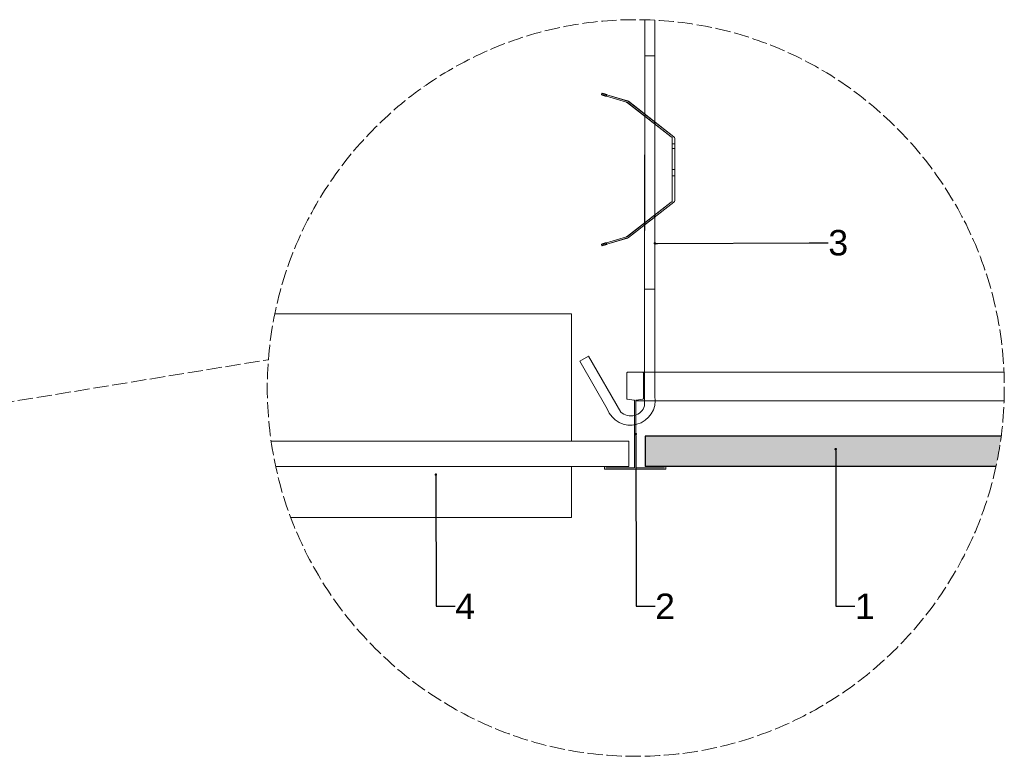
# Model space of a CAD drawing. Header units: millimetres. Extents: x 2242 to 4133, y 3556 to 4669.
# Tile 3 of 3: x 3361 to 4133, y 3746 to 4324. Entities that reach past the tile are written whole.
import ezdxf
from ezdxf import colors
from ezdxf.entities.mleader import LeaderData, LeaderLine
from ezdxf.math import Vec2, Vec3

# ---------------------------------------------------------------- set-up
doc = ezdxf.new("R2010")
doc.units = ezdxf.units.MM
doc.linetypes.add('ACAD_ISO02W100', pattern=[15, 12, -3])
for name, color, linetype, lineweight in [('_RIGIPS AKCESORIA', 7, 'Continuous', 15), ('_Rigips Profil', 7, 'Continuous', 9), ('_RIGIPS PŁYTA', 7, 'Continuous', 25), ('pomocnicza', 7, 'ACAD_ISO02W100', 9), ('Wymiary', 7, 'Continuous', 18)]:
    doc.layers.add(name, color=color, linetype=linetype, lineweight=lineweight)
doc.layers.add('_Rigips Plyta', color=7, linetype='Continuous')
doc.styles.get("Standard").update_dxf_attribs({"font": 'arial.ttf'})

# ---------------------------------------------------------------- blocks, each defined once
blk = doc.blocks.new('T24')
at = {"layer": '_Rigips Profil'}
for p, q in [((302.61, -139.67), (302.61, -129.54)), ((302.81, -129.34), (308.91, -129.34)), ((309.11, -129.54), (309.11, -139.67)), ((305.45, -140.31), (302.78, -139.87)), ((305.61, -140.51), (305.61, -166.64)), ((306.11, -140.51), (306.11, -166.64)), ((308.95, -139.87), (306.28, -140.31)), ((293.86, -167.24), (293.86, -166.44)), ((293.96, -166.34), (294.86, -166.34)), ((293.96, -167.34), (317.76, -167.34)), ((294.36, -166.84), (305.41, -166.84)), ((306.31, -166.84), (317.36, -166.84)), ((317.76, -166.34), (316.86, -166.34)), ((317.86, -167.24), (317.86, -166.44))]:
    blk.add_line(p, q, dxfattribs=at)
for centre, radius, start, end in [((302.81, -129.54), 0.2, 90, 180), ((308.91, -129.54), 0.2, 0, 90), ((302.81, -139.67), 0.2, 180, 260.5377), ((305.41, -140.51), 0.2, 0, 80.5377), ((306.31, -140.51), 0.2, 99.4623, 180), ((308.91, -139.67), 0.2, 279.4623, 0), ((293.96, -166.44), 0.1, 90, 180), ((293.96, -167.24), 0.1, 180, 270), ((305.41, -166.64), 0.2, 270, 0), ((306.31, -166.64), 0.2, 180, 270), ((317.76, -166.44), 0.1, 0, 90), ((317.76, -167.24), 0.1, 270, 0)]:
    blk.add_arc(centre, radius, start, end, dxfattribs=at)
blk = doc.blocks.new('_Dot')
at = {"color": 0, "linetype": 'ByBlock', "lineweight": -2}
blk.add_line((-0.5, 0), (-1, 0), dxfattribs=at)
at = {"color": 0, "linetype": 'ByBlock', "const_width": 0.5}
blk.add_lwpolyline([(-0.25, 0, 1), (0.25, 0, 1)], format="xyb", close=True, dxfattribs=at)

msp = doc.modelspace()

# ---------------------------------------------------------------- hatches: boundary and pattern name
at = {"layer": '_Rigips Plyta'}
h = msp.add_hatch(dxfattribs=at)
h.set_pattern_fill('DOTS', color=253)
edge = h.paths.add_edge_path()
edge.add_arc((3844.47, 4035.3), 288.99, 347.67554, 352.50738)
edge.add_line((4130.99, 3997.61), (3851.91, 3997.61))
edge.add_line((3851.91, 3997.61), (3851.91, 3973.61))
edge.add_line((3851.91, 3973.61), (4126.79, 3973.61))

# ---------------------------------------------------------------- linework, layer by layer
at = {"layer": '_RIGIPS AKCESORIA'}
for p, q in [((3851.43, 4324.2), (3851.42, 4112.87)), ((3859.43, 4323.89), (3859.42, 4112.87)), ((3851.43, 4295.99), (3851.42, 4021.38)), ((3859.46, 4295.99), (3859.42, 4028.85)), ((3859.42, 4112.87), (3851.42, 4112.87)), ((3561.43, 4093.61), (3793.97, 4093.61)), ((3793.97, 4093.61), (3793.97, 3993.61)), ((3800.5, 4056.27), (3807.42, 4060.27)), ((3822.1, 4018.85), (3800.5, 4056.27)), ((3832.76, 4016.38), (3807.42, 4060.27)), ((3558.5, 3993.61), (3838.97, 3993.61)), ((3838.97, 3993.61), (3838.97, 3973.61)), ((3562.14, 3973.61), (3821.97, 3973.61)), ((3562.14, 3973.61), (3838.97, 3973.61)), ((3793.97, 3973.61), (3793.97, 3933.61)), ((3573.96, 3933.61), (3793.97, 3933.61))]:
    msp.add_line(p, q, dxfattribs=at)
msp.add_lwpolyline([(3859.42, 4295.99), (3851.42, 4295.99)], close=True, dxfattribs=at)
for points in [[(3817.58, 4265.42), (3817.92, 4266.53)], [(3821.51, 4264.16), (3821.26, 4264.24), (3821.01, 4264.3), (3820.78, 4264.37), (3820.57, 4264.45), (3820.36, 4264.52), (3820.15, 4264.58), (3819.95, 4264.63), (3819.77, 4264.7), (3819.59, 4264.76), (3819.41, 4264.81), (3819.25, 4264.86), (3819.08, 4264.91), (3818.93, 4264.96), (3818.79, 4265.01), (3818.64, 4265.06), (3818.52, 4265.09), (3818.39, 4265.12), (3818.28, 4265.17), (3818.18, 4265.21), (3818.08, 4265.24), (3818, 4265.25), (3817.92, 4265.29), (3817.85, 4265.3), (3817.79, 4265.34), (3817.74, 4265.35), (3817.69, 4265.37), (3817.66, 4265.39), (3817.62, 4265.39), (3817.59, 4265.4), (3817.58, 4265.42), (3817.59, 4265.42), (3817.62, 4265.4), (3817.66, 4265.4), (3817.69, 4265.39), (3817.74, 4265.39), (3817.79, 4265.37), (3817.85, 4265.35), (3817.92, 4265.34), (3818, 4265.3), (3818.08, 4265.29), (3818.18, 4265.25), (3818.28, 4265.24), (3818.39, 4265.21), (3818.52, 4265.17), (3818.64, 4265.12), (3818.79, 4265.09), (3818.93, 4265.06), (3819.08, 4265.01), (3819.25, 4264.96), (3819.41, 4264.91), (3819.59, 4264.86), (3819.77, 4264.81), (3819.95, 4264.76), (3820.15, 4264.7), (3820.36, 4264.65), (3820.57, 4264.58), (3820.78, 4264.52), (3821.01, 4264.45), (3821.26, 4264.39), (3821.51, 4264.3), (3837.23, 4259.59), (3837.23, 4259.44)], [(3821.83, 4265.29), (3838, 4260.44), (3838, 4260.59), (3821.83, 4265.43), (3821.59, 4265.5), (3821.36, 4265.57), (3821.13, 4265.63), (3820.92, 4265.7), (3820.7, 4265.76), (3820.49, 4265.83), (3820.29, 4265.88), (3820.1, 4265.93), (3819.92, 4265.99), (3819.74, 4266.04), (3819.57, 4266.09), (3819.41, 4266.12), (3819.26, 4266.17), (3819.11, 4266.22), (3818.98, 4266.25), (3818.85, 4266.29), (3818.74, 4266.32), (3818.62, 4266.35), (3818.52, 4266.38), (3818.43, 4266.4), (3818.33, 4266.43), (3818.26, 4266.45), (3818.18, 4266.47), (3818.12, 4266.48), (3818.07, 4266.5), (3818.02, 4266.52), (3817.98, 4266.52), (3817.95, 4266.53), (3817.94, 4266.53), (3817.92, 4266.53), (3817.94, 4266.52), (3817.95, 4266.52), (3817.98, 4266.5), (3818.02, 4266.48), (3818.07, 4266.47), (3818.12, 4266.45), (3818.18, 4266.43), (3818.26, 4266.4), (3818.33, 4266.38), (3818.43, 4266.35), (3818.52, 4266.32), (3818.62, 4266.29), (3818.74, 4266.25), (3818.85, 4266.2), (3818.98, 4266.17), (3819.11, 4266.12), (3819.26, 4266.09), (3819.41, 4266.04), (3819.57, 4265.99), (3819.74, 4265.93), (3819.92, 4265.88), (3820.1, 4265.81), (3820.29, 4265.76), (3820.49, 4265.7), (3820.7, 4265.63), (3820.92, 4265.57), (3821.13, 4265.5), (3821.36, 4265.43), (3821.59, 4265.35), (3821.83, 4265.29)], [(3818.61, 4265.14), (3818.93, 4266.27)], [(3818.61, 4265.06), (3818.93, 4266.19)], [(3821.51, 4264.3), (3821.83, 4265.43)], [(3821.83, 4265.29), (3821.51, 4264.16), (3837.23, 4259.44)], [(3837.23, 4259.59), (3837.57, 4259.46), (3837.88, 4259.24)], [(3837.88, 4259.1), (3837.57, 4259.29), (3837.23, 4259.44)], [(3837.41, 4259.38), (3837.41, 4259.52)], [(3837.57, 4259.29), (3837.57, 4259.46)], [(3837.73, 4259.21), (3837.73, 4259.36)], [(3872.32, 4232.31), (3837.88, 4259.1), (3837.88, 4259.24), (3872.32, 4232.47), (3872.32, 4232.31)], [(3837.88, 4259.1), (3837.88, 4259.24)], [(3838.65, 4260.24), (3838.34, 4260.44), (3838, 4260.59)], [(3838, 4260.44), (3838.34, 4260.29), (3838.65, 4260.1)], [(3838.18, 4260.37), (3838.18, 4260.52)], [(3838.34, 4260.29), (3838.34, 4260.44)], [(3838.5, 4260.19), (3838.5, 4260.34)], [(3838.65, 4260.1), (3874.35, 4232.31), (3874.35, 4232.47), (3838.65, 4260.24), (3838.65, 4260.1)], [(3838.65, 4260.1), (3838.65, 4260.24)], [(3851.55, 4248.54), (3852.32, 4249.53)], [(3855.08, 4245.78), (3855.21, 4245.67), (3855.35, 4245.55), (3855.5, 4245.44), (3855.65, 4245.33), (3855.8, 4245.21), (3855.94, 4245.1), (3856.07, 4244.98), (3856.22, 4244.88), (3856.35, 4244.77), (3856.5, 4244.67), (3856.63, 4244.57), (3856.76, 4244.46), (3856.89, 4244.36), (3857.01, 4244.26), (3857.14, 4244.18), (3857.25, 4244.08), (3857.37, 4244), (3857.48, 4243.9), (3857.58, 4243.82), (3857.7, 4243.75), (3857.79, 4243.67), (3857.88, 4243.61), (3857.97, 4243.52), (3858.06, 4243.46), (3858.14, 4243.41), (3858.2, 4243.34), (3858.27, 4243.29), (3858.33, 4243.25), (3858.4, 4243.2), (3858.45, 4243.16), (3858.5, 4243.13), (3858.53, 4243.1), (3858.56, 4243.08), (3858.6, 4243.05), (3858.61, 4243.03), (3858.63, 4243.03), (3858.65, 4243.02), (3858.65, 4243.03), (3858.63, 4243.03), (3858.61, 4243.05), (3858.58, 4243.08), (3858.55, 4243.1), (3858.51, 4243.13), (3858.47, 4243.16), (3858.42, 4243.2), (3858.37, 4243.25), (3858.3, 4243.29), (3858.24, 4243.34), (3858.17, 4243.41), (3858.09, 4243.46), (3858.01, 4243.52), (3857.92, 4243.61), (3857.83, 4243.67), (3857.73, 4243.75), (3857.63, 4243.82), (3857.53, 4243.9), (3857.42, 4244), (3857.3, 4244.08), (3857.19, 4244.18), (3857.07, 4244.26), (3856.94, 4244.36), (3856.81, 4244.46), (3856.68, 4244.57), (3856.55, 4244.67), (3856.42, 4244.77), (3856.29, 4244.88), (3856.14, 4244.98), (3856.01, 4245.1), (3855.86, 4245.21), (3855.71, 4245.33), (3855.57, 4245.44), (3855.42, 4245.55), (3855.27, 4245.67), (3855.12, 4245.78), (3854.98, 4245.9), (3854.83, 4246.01), (3854.7, 4246.11), (3854.55, 4246.23), (3854.4, 4246.34), (3854.26, 4246.46), (3854.11, 4246.57), (3853.98, 4246.67), (3853.83, 4246.78), (3853.7, 4246.88), (3853.57, 4247), (3853.44, 4247.09), (3853.31, 4247.19), (3853.19, 4247.29), (3853.06, 4247.39), (3852.95, 4247.47), (3852.83, 4247.57), (3852.72, 4247.65), (3852.62, 4247.73), (3852.5, 4247.81), (3852.41, 4247.88), (3852.32, 4247.96), (3852.23, 4248.03), (3852.14, 4248.09), (3852.06, 4248.14), (3852, 4248.21), (3851.93, 4248.26), (3851.87, 4248.31), (3851.8, 4248.36), (3851.75, 4248.39), (3851.7, 4248.42), (3851.67, 4248.45), (3851.64, 4248.49), (3851.6, 4248.5), (3851.59, 4248.52), (3851.57, 4248.54), (3851.55, 4248.54), (3851.57, 4248.52), (3851.59, 4248.5), (3851.62, 4248.49), (3851.65, 4248.45), (3851.69, 4248.42), (3851.73, 4248.39), (3851.78, 4248.36), (3851.83, 4248.31), (3851.9, 4248.26), (3851.96, 4248.21), (3852.03, 4248.14), (3852.11, 4248.09), (3852.19, 4248.03), (3852.28, 4247.96), (3852.37, 4247.88), (3852.47, 4247.81), (3852.57, 4247.73), (3852.67, 4247.65), (3852.78, 4247.57), (3852.9, 4247.47), (3853.01, 4247.39), (3853.13, 4247.29), (3853.26, 4247.19), (3853.39, 4247.09), (3853.52, 4247), (3853.65, 4246.88), (3853.78, 4246.78), (3853.91, 4246.67), (3854.06, 4246.57), (3854.19, 4246.46), (3854.34, 4246.34), (3854.49, 4246.23), (3854.63, 4246.11), (3854.78, 4246.01), (3854.93, 4245.9), (3855.08, 4245.78)], [(3855.84, 4246.77), (3855.99, 4246.65), (3856.12, 4246.54), (3856.27, 4246.42), (3856.42, 4246.31), (3856.57, 4246.19), (3856.71, 4246.1), (3856.84, 4245.98), (3856.99, 4245.87), (3857.12, 4245.77), (3857.27, 4245.65), (3857.4, 4245.55), (3857.53, 4245.46), (3857.66, 4245.36), (3857.78, 4245.26), (3857.91, 4245.16), (3858.02, 4245.08), (3858.14, 4244.98), (3858.25, 4244.9), (3858.35, 4244.82), (3858.47, 4244.74), (3858.56, 4244.65), (3858.65, 4244.59), (3858.74, 4244.52), (3858.83, 4244.46), (3858.91, 4244.39), (3858.97, 4244.34), (3859.04, 4244.29), (3859.1, 4244.24), (3859.17, 4244.2), (3859.22, 4244.16), (3859.27, 4244.11), (3859.3, 4244.1), (3859.33, 4244.06), (3859.37, 4244.05), (3859.38, 4244.03), (3859.4, 4244.02), (3859.41, 4244.02), (3859.41, 4244), (3859.41, 4244.02), (3859.4, 4244.03), (3859.38, 4244.05), (3859.35, 4244.06), (3859.32, 4244.1), (3859.28, 4244.11), (3859.23, 4244.16), (3859.19, 4244.2), (3859.14, 4244.24), (3859.07, 4244.29), (3859.01, 4244.34), (3858.94, 4244.39), (3858.86, 4244.46), (3858.78, 4244.52), (3858.69, 4244.59), (3858.6, 4244.65), (3858.5, 4244.74), (3858.4, 4244.82), (3858.3, 4244.9), (3858.19, 4244.98), (3858.07, 4245.08), (3857.96, 4245.16), (3857.84, 4245.26), (3857.71, 4245.36), (3857.58, 4245.46), (3857.45, 4245.55), (3857.32, 4245.65), (3857.19, 4245.77), (3857.06, 4245.87), (3856.91, 4245.98), (3856.78, 4246.1), (3856.63, 4246.19), (3856.48, 4246.31), (3856.34, 4246.42), (3856.19, 4246.54), (3856.04, 4246.65), (3855.89, 4246.77), (3855.75, 4246.88), (3855.62, 4247), (3855.47, 4247.11), (3855.32, 4247.23), (3855.17, 4247.34), (3855.03, 4247.45), (3854.88, 4247.55), (3854.75, 4247.67), (3854.6, 4247.77), (3854.47, 4247.88), (3854.34, 4247.98), (3854.21, 4248.08), (3854.08, 4248.17), (3853.96, 4248.27), (3853.83, 4248.37), (3853.72, 4248.47), (3853.6, 4248.55), (3853.49, 4248.63), (3853.39, 4248.72), (3853.27, 4248.8), (3853.18, 4248.88), (3853.09, 4248.94), (3853, 4249.01), (3852.91, 4249.08), (3852.83, 4249.14), (3852.77, 4249.19), (3852.7, 4249.26), (3852.64, 4249.3), (3852.57, 4249.34), (3852.52, 4249.39), (3852.47, 4249.42), (3852.44, 4249.45), (3852.41, 4249.47), (3852.37, 4249.48), (3852.36, 4249.5), (3852.34, 4249.52), (3852.32, 4249.53), (3852.32, 4249.52), (3852.34, 4249.5), (3852.36, 4249.48), (3852.39, 4249.47), (3852.42, 4249.45), (3852.46, 4249.42), (3852.5, 4249.39), (3852.55, 4249.34), (3852.6, 4249.3), (3852.67, 4249.26), (3852.73, 4249.19), (3852.8, 4249.14), (3852.88, 4249.08), (3852.96, 4249.01), (3853.04, 4248.94), (3853.14, 4248.88), (3853.24, 4248.8), (3853.34, 4248.72), (3853.44, 4248.63), (3853.55, 4248.55), (3853.67, 4248.47), (3853.78, 4248.37), (3853.9, 4248.27), (3854.03, 4248.17), (3854.16, 4248.08), (3854.29, 4247.98), (3854.42, 4247.88), (3854.55, 4247.77), (3854.68, 4247.67), (3854.83, 4247.55), (3854.96, 4247.45), (3855.11, 4247.34), (3855.26, 4247.23), (3855.4, 4247.11), (3855.55, 4247), (3855.7, 4246.88), (3855.84, 4246.77)], [(3855.09, 4245.8), (3855.86, 4246.8)], [(3855.09, 4245.75), (3855.86, 4246.75)], [(3858.65, 4243.02), (3859.41, 4244)], [(3872.32, 4232.47), (3872.65, 4232.14), (3872.89, 4231.75), (3873.04, 4231.31), (3873.1, 4230.85)], [(3873.1, 4230.7), (3873.04, 4231.16), (3872.89, 4231.6), (3872.65, 4232), (3872.32, 4232.31)], [(3872.65, 4232), (3872.65, 4232.14)], [(3872.89, 4231.6), (3872.89, 4231.75)], [(3873.04, 4231.16), (3873.04, 4231.31)], [(3875.14, 4230.85), (3875.09, 4231.31), (3874.94, 4231.75), (3874.69, 4232.14), (3874.35, 4232.47)], [(3874.35, 4232.31), (3874.69, 4232), (3874.94, 4231.6), (3875.09, 4231.16), (3875.14, 4230.7)], [(3874.69, 4232), (3874.69, 4232.14)], [(3874.94, 4231.6), (3874.94, 4231.75)], [(3875.09, 4231.16), (3875.09, 4231.31)], [(3873.1, 4182.62), (3873.1, 4230.7), (3873.1, 4230.85), (3873.1, 4182.79), (3873.1, 4182.62)], [(3873.1, 4230.7), (3873.1, 4230.85)], [(3873.1, 4223.14), (3873.1, 4223.94), (3873.1, 4224.73), (3873.1, 4225.46), (3873.1, 4226.15), (3873.1, 4226.76), (3873.1, 4227.28), (3873.1, 4227.69), (3873.1, 4228), (3873.1, 4228.2), (3873.1, 4228.25), (3873.1, 4228.2), (3873.1, 4228), (3873.1, 4227.69), (3873.1, 4227.28), (3873.1, 4226.76), (3873.1, 4226.15), (3873.1, 4225.46), (3873.1, 4224.73), (3873.1, 4223.94), (3873.1, 4223.14), (3875.14, 4223.14)], [(3873.1, 4223.14), (3873.1, 4223.94), (3873.1, 4224.73), (3873.1, 4225.46), (3873.1, 4226.15), (3873.1, 4226.76), (3873.1, 4227.28), (3873.1, 4227.69), (3873.1, 4228), (3873.1, 4228.2), (3873.1, 4228.25), (3873.1, 4228.2), (3873.1, 4228), (3873.1, 4227.69), (3873.1, 4227.28), (3873.1, 4226.76), (3873.1, 4226.15), (3873.1, 4225.46), (3873.1, 4224.73), (3873.1, 4223.94), (3873.1, 4223.14), (3875.14, 4223.14)], [(3875.14, 4226.76), (3873.1, 4226.76), (3875.14, 4226.76)], [(3875.14, 4226.76), (3873.1, 4226.76), (3875.14, 4226.76)], [(3873.1, 4220.03), (3873.1, 4219.32), (3873.1, 4218.63), (3873.1, 4217.98), (3873.1, 4217.41), (3873.1, 4216.9), (3873.1, 4216.49), (3873.1, 4216.19), (3873.1, 4216), (3873.1, 4215.95), (3873.1, 4216), (3873.1, 4216.19), (3873.1, 4216.49), (3873.1, 4216.9), (3873.1, 4217.41), (3873.1, 4217.98), (3873.1, 4218.63), (3873.1, 4219.32), (3873.1, 4220.03), (3873.1, 4220.75), (3873.1, 4221.43), (3873.1, 4222.07), (3873.1, 4222.66), (3873.1, 4223.17), (3873.1, 4223.58), (3873.1, 4223.87), (3873.1, 4224.05), (3873.1, 4224.12), (3873.1, 4224.05), (3873.1, 4223.87), (3873.1, 4223.58), (3873.1, 4223.17), (3873.1, 4222.66), (3873.1, 4222.07), (3873.1, 4221.43), (3873.1, 4220.75), (3873.1, 4220.03)], [(3875.14, 4230.7), (3875.14, 4182.62), (3875.14, 4182.79), (3875.14, 4230.85), (3875.14, 4230.7)], [(3875.14, 4230.7), (3875.14, 4230.85)], [(3873.1, 4211.82), (3873.1, 4211.69), (3873.1, 4211.43), (3873.1, 4211.05), (3873.1, 4210.58), (3873.1, 4210), (3873.1, 4209.35), (3873.1, 4208.63), (3873.1, 4207.87), (3873.1, 4207.07), (3873.1, 4206.29), (3873.1, 4205.5), (3873.1, 4204.73), (3873.1, 4204.03), (3873.1, 4203.39), (3873.1, 4202.83), (3873.1, 4202.36), (3873.1, 4202.01), (3873.1, 4201.77), (3873.1, 4201.64), (3873.1, 4201.65), (3873.1, 4201.78), (3873.1, 4202.03), (3873.1, 4202.39), (3873.1, 4202.86), (3873.1, 4203.42), (3873.1, 4204.08), (3873.1, 4204.78), (3873.1, 4205.55), (3873.1, 4206.34), (3873.1, 4207.14), (3873.1, 4207.92), (3873.1, 4208.68), (3873.1, 4209.4), (3873.1, 4210.05), (3873.1, 4210.61), (3873.1, 4211.08), (3873.1, 4211.44), (3873.1, 4211.71), (3873.1, 4211.84)], [(3875.14, 4206.27), (3875.14, 4205.47), (3875.14, 4204.7), (3875.14, 4203.94), (3875.14, 4203.24), (3875.14, 4202.59), (3875.14, 4202.03), (3875.14, 4201.54), (3875.14, 4201.16), (3875.14, 4200.88), (3875.14, 4200.7), (3875.14, 4200.65), (3875.14, 4200.7), (3875.14, 4200.88), (3875.14, 4201.16), (3875.14, 4201.54), (3875.14, 4202.03), (3875.14, 4202.59), (3875.14, 4203.24), (3875.14, 4203.94), (3875.14, 4204.7), (3875.14, 4205.47), (3875.14, 4206.27), (3875.14, 4207.07), (3875.14, 4207.86), (3875.14, 4208.61), (3875.14, 4209.32), (3875.14, 4209.95), (3875.14, 4210.53), (3875.14, 4211), (3875.14, 4211.4), (3875.14, 4211.67), (3875.14, 4211.84), (3875.14, 4211.9), (3875.14, 4211.84), (3875.14, 4211.67), (3875.14, 4211.4), (3875.14, 4211), (3875.14, 4210.53), (3875.14, 4209.95), (3875.14, 4209.32), (3875.14, 4208.61), (3875.14, 4207.86), (3875.14, 4207.07), (3875.14, 4206.27)], [(3875.14, 4211.82), (3875.14, 4211.84), (3875.14, 4211.71), (3875.14, 4211.44), (3875.14, 4211.08), (3875.14, 4210.61), (3875.14, 4210.05), (3875.14, 4209.4), (3875.14, 4208.68), (3875.14, 4207.92), (3875.14, 4207.14), (3875.14, 4206.34), (3875.14, 4205.55), (3875.14, 4204.78), (3875.14, 4204.08), (3875.14, 4203.42), (3875.14, 4202.86), (3875.14, 4202.39), (3875.14, 4202.03), (3875.14, 4201.78), (3875.14, 4201.65), (3875.14, 4201.64), (3875.14, 4201.77), (3875.14, 4202.01), (3875.14, 4202.36), (3875.14, 4202.83), (3875.14, 4203.39), (3875.14, 4204.03), (3875.14, 4204.73), (3875.14, 4205.5), (3875.14, 4206.29), (3875.14, 4207.07), (3875.14, 4207.87), (3875.14, 4208.63), (3875.14, 4209.35), (3875.14, 4210), (3875.14, 4210.58), (3875.14, 4211.05), (3875.14, 4211.43), (3875.14, 4211.69), (3875.14, 4211.82)], [(3873.1, 4206.76), (3875.14, 4206.76)], [(3873.1, 4206.71), (3875.14, 4206.71)], [(3873.1, 4201.64), (3875.14, 4201.64)], [(3873.1, 4193.45), (3873.1, 4192.74), (3873.1, 4192.06), (3873.1, 4191.4), (3873.1, 4190.83), (3873.1, 4190.32), (3873.1, 4189.91), (3873.1, 4189.62), (3873.1, 4189.42), (3873.1, 4189.35), (3873.1, 4189.42), (3873.1, 4189.62), (3873.1, 4189.91), (3873.1, 4190.32), (3873.1, 4190.83), (3873.1, 4191.4), (3873.1, 4192.06), (3873.1, 4192.74), (3873.1, 4193.45), (3873.1, 4194.17), (3873.1, 4194.86), (3873.1, 4195.49), (3873.1, 4196.08), (3873.1, 4196.58), (3873.1, 4196.98), (3873.1, 4197.3), (3873.1, 4197.48), (3873.1, 4197.54), (3873.1, 4197.48), (3873.1, 4197.3), (3873.1, 4196.98), (3873.1, 4196.58), (3873.1, 4196.08), (3873.1, 4195.49), (3873.1, 4194.86), (3873.1, 4194.17), (3873.1, 4193.45)], [(3837.88, 4154.23), (3872.32, 4181.02), (3872.32, 4181.17), (3837.88, 4154.38), (3837.88, 4154.23)], [(3874.35, 4181.02), (3838.65, 4153.25), (3838.65, 4153.39), (3874.35, 4181.17), (3874.35, 4181.02)], [(3872.32, 4181.17), (3872.65, 4181.49), (3872.89, 4181.89), (3873.04, 4182.31), (3873.1, 4182.79)], [(3873.1, 4182.62), (3873.04, 4182.16), (3872.89, 4181.74), (3872.65, 4181.35), (3872.32, 4181.02)], [(3872.65, 4181.35), (3872.65, 4181.49)], [(3872.89, 4181.74), (3872.89, 4181.89)], [(3873.04, 4182.16), (3873.04, 4182.31)], [(3873.1, 4182.62), (3873.1, 4182.79)], [(3875.14, 4182.79), (3875.09, 4182.31), (3874.94, 4181.89), (3874.69, 4181.49), (3874.35, 4181.17)], [(3874.35, 4181.02), (3874.69, 4181.35), (3874.94, 4181.74), (3875.09, 4182.16), (3875.14, 4182.62)], [(3874.69, 4181.35), (3874.69, 4181.49)], [(3874.94, 4181.74), (3874.94, 4181.89)], [(3875.09, 4182.16), (3875.09, 4182.31)], [(3875.14, 4182.62), (3875.14, 4182.79)], [(3855.08, 4167.69), (3854.93, 4167.59), (3854.78, 4167.48), (3854.63, 4167.36), (3854.49, 4167.25), (3854.34, 4167.13), (3854.19, 4167.02), (3854.06, 4166.9), (3853.91, 4166.8), (3853.78, 4166.69), (3853.65, 4166.59), (3853.52, 4166.48), (3853.39, 4166.38), (3853.26, 4166.28), (3853.13, 4166.18), (3853.01, 4166.08), (3852.9, 4166), (3852.78, 4165.9), (3852.67, 4165.82), (3852.57, 4165.74), (3852.47, 4165.66), (3852.37, 4165.59), (3852.28, 4165.51), (3852.19, 4165.45), (3852.11, 4165.38), (3852.03, 4165.33), (3851.96, 4165.27), (3851.9, 4165.22), (3851.83, 4165.17), (3851.78, 4165.12), (3851.73, 4165.08), (3851.69, 4165.05), (3851.65, 4165.02), (3851.62, 4164.99), (3851.59, 4164.97), (3851.57, 4164.95), (3851.55, 4164.94), (3851.57, 4164.94), (3851.59, 4164.95), (3851.6, 4164.97), (3851.64, 4164.99), (3851.67, 4165.02), (3851.7, 4165.05), (3851.75, 4165.08), (3851.8, 4165.12), (3851.87, 4165.17), (3851.93, 4165.22), (3852, 4165.27), (3852.06, 4165.33), (3852.14, 4165.38), (3852.23, 4165.45), (3852.32, 4165.51), (3852.41, 4165.59), (3852.5, 4165.66), (3852.62, 4165.74), (3852.72, 4165.82), (3852.83, 4165.9), (3852.95, 4166), (3853.06, 4166.08), (3853.19, 4166.18), (3853.31, 4166.28), (3853.44, 4166.38), (3853.57, 4166.48), (3853.7, 4166.59), (3853.83, 4166.69), (3853.98, 4166.8), (3854.11, 4166.9), (3854.26, 4167.02), (3854.4, 4167.13), (3854.55, 4167.25), (3854.7, 4167.36), (3854.83, 4167.48), (3854.98, 4167.59), (3855.12, 4167.69), (3855.27, 4167.8), (3855.42, 4167.92), (3855.57, 4168.03), (3855.71, 4168.15), (3855.86, 4168.26), (3856.01, 4168.38), (3856.14, 4168.49), (3856.29, 4168.59), (3856.42, 4168.7), (3856.55, 4168.8), (3856.68, 4168.92), (3856.81, 4169.02), (3856.94, 4169.11), (3857.07, 4169.21), (3857.19, 4169.29), (3857.3, 4169.39), (3857.42, 4169.47), (3857.53, 4169.57), (3857.63, 4169.65), (3857.73, 4169.74), (3857.83, 4169.8), (3857.92, 4169.88), (3858.01, 4169.95), (3858.09, 4170.01), (3858.17, 4170.06), (3858.24, 4170.13), (3858.3, 4170.18), (3858.37, 4170.23), (3858.42, 4170.28), (3858.47, 4170.31), (3858.51, 4170.34), (3858.55, 4170.37), (3858.58, 4170.41), (3858.61, 4170.42), (3858.63, 4170.44), (3858.65, 4170.46), (3858.63, 4170.46), (3858.61, 4170.44), (3858.6, 4170.42), (3858.56, 4170.41), (3858.53, 4170.37), (3858.5, 4170.34), (3858.45, 4170.31), (3858.4, 4170.28), (3858.33, 4170.23), (3858.27, 4170.18), (3858.2, 4170.13), (3858.14, 4170.06), (3858.06, 4170.01), (3857.97, 4169.95), (3857.88, 4169.88), (3857.79, 4169.8), (3857.7, 4169.74), (3857.58, 4169.65), (3857.48, 4169.57), (3857.37, 4169.47), (3857.25, 4169.39), (3857.14, 4169.29), (3857.01, 4169.21), (3856.89, 4169.11), (3856.76, 4169.02), (3856.63, 4168.92), (3856.5, 4168.8), (3856.35, 4168.7), (3856.22, 4168.59), (3856.07, 4168.49), (3855.94, 4168.38), (3855.8, 4168.26), (3855.65, 4168.15), (3855.5, 4168.03), (3855.35, 4167.92), (3855.21, 4167.8), (3855.08, 4167.69)], [(3855.84, 4166.71), (3855.7, 4166.59), (3855.55, 4166.48), (3855.4, 4166.36), (3855.26, 4166.25), (3855.11, 4166.13), (3854.96, 4166.03), (3854.83, 4165.92), (3854.68, 4165.81), (3854.55, 4165.71), (3854.42, 4165.59), (3854.29, 4165.49), (3854.16, 4165.4), (3854.03, 4165.3), (3853.9, 4165.2), (3853.78, 4165.1), (3853.67, 4165), (3853.55, 4164.92), (3853.44, 4164.84), (3853.34, 4164.76), (3853.24, 4164.68), (3853.14, 4164.59), (3853.04, 4164.53), (3852.96, 4164.46), (3852.88, 4164.4), (3852.8, 4164.33), (3852.73, 4164.28), (3852.67, 4164.22), (3852.6, 4164.18), (3852.55, 4164.14), (3852.5, 4164.09), (3852.46, 4164.05), (3852.42, 4164.04), (3852.39, 4164), (3852.36, 4163.99), (3852.34, 4163.97), (3852.32, 4163.96), (3852.32, 4163.94), (3852.34, 4163.96), (3852.36, 4163.97), (3852.37, 4163.99), (3852.41, 4164), (3852.44, 4164.04), (3852.47, 4164.05), (3852.52, 4164.09), (3852.57, 4164.14), (3852.64, 4164.18), (3852.7, 4164.22), (3852.77, 4164.28), (3852.83, 4164.33), (3852.91, 4164.4), (3853, 4164.46), (3853.09, 4164.53), (3853.18, 4164.59), (3853.27, 4164.68), (3853.39, 4164.76), (3853.49, 4164.84), (3853.6, 4164.92), (3853.72, 4165), (3853.83, 4165.1), (3853.96, 4165.2), (3854.08, 4165.3), (3854.21, 4165.4), (3854.34, 4165.49), (3854.47, 4165.59), (3854.6, 4165.71), (3854.75, 4165.81), (3854.88, 4165.92), (3855.03, 4166.03), (3855.17, 4166.13), (3855.32, 4166.25), (3855.47, 4166.36), (3855.62, 4166.48), (3855.75, 4166.59), (3855.89, 4166.71), (3856.04, 4166.82), (3856.19, 4166.94), (3856.34, 4167.05), (3856.48, 4167.16), (3856.63, 4167.28), (3856.78, 4167.38), (3856.91, 4167.49), (3857.06, 4167.61), (3857.19, 4167.71), (3857.32, 4167.82), (3857.45, 4167.92), (3857.58, 4168.02), (3857.71, 4168.11), (3857.84, 4168.21), (3857.96, 4168.31), (3858.07, 4168.41), (3858.19, 4168.49), (3858.3, 4168.57), (3858.4, 4168.65), (3858.5, 4168.74), (3858.6, 4168.82), (3858.69, 4168.88), (3858.78, 4168.95), (3858.86, 4169.02), (3858.94, 4169.08), (3859.01, 4169.13), (3859.07, 4169.18), (3859.14, 4169.23), (3859.19, 4169.28), (3859.23, 4169.31), (3859.28, 4169.36), (3859.32, 4169.38), (3859.35, 4169.41), (3859.38, 4169.42), (3859.4, 4169.44), (3859.41, 4169.46), (3859.41, 4169.47), (3859.41, 4169.46), (3859.4, 4169.46), (3859.38, 4169.44), (3859.37, 4169.42), (3859.33, 4169.41), (3859.3, 4169.38), (3859.27, 4169.36), (3859.22, 4169.31), (3859.17, 4169.28), (3859.1, 4169.23), (3859.04, 4169.18), (3858.97, 4169.13), (3858.91, 4169.08), (3858.83, 4169.02), (3858.74, 4168.95), (3858.65, 4168.88), (3858.56, 4168.82), (3858.47, 4168.74), (3858.35, 4168.65), (3858.25, 4168.57), (3858.14, 4168.49), (3858.02, 4168.41), (3857.91, 4168.31), (3857.78, 4168.21), (3857.66, 4168.11), (3857.53, 4168.02), (3857.4, 4167.92), (3857.27, 4167.82), (3857.12, 4167.71), (3856.99, 4167.61), (3856.84, 4167.49), (3856.71, 4167.38), (3856.57, 4167.28), (3856.42, 4167.16), (3856.27, 4167.05), (3856.12, 4166.94), (3855.99, 4166.82), (3855.84, 4166.71)], [(3858.65, 4170.46), (3859.41, 4169.47)], [(3851.55, 4164.94), (3852.32, 4163.94)], [(3855.09, 4167.72), (3855.86, 4166.72)], [(3855.09, 4167.67), (3855.86, 4166.67)], [(3821.83, 4148.05), (3821.51, 4149.17), (3837.23, 4153.88), (3837.23, 4154.03), (3821.51, 4149.32)], [(3837.23, 4154.03), (3837.57, 4154.18), (3837.88, 4154.38)], [(3837.88, 4154.23), (3837.57, 4154.03), (3837.23, 4153.88)], [(3837.41, 4153.95), (3837.41, 4154.1)], [(3837.57, 4154.03), (3837.57, 4154.18)], [(3837.73, 4154.13), (3837.73, 4154.28)], [(3837.88, 4154.23), (3837.88, 4154.38)], [(3821.51, 4149.17), (3821.26, 4149.1), (3821.01, 4149.04), (3820.78, 4148.97), (3820.57, 4148.91), (3820.36, 4148.84), (3820.15, 4148.77), (3819.95, 4148.73), (3819.77, 4148.66), (3819.59, 4148.61), (3819.41, 4148.56), (3819.25, 4148.51), (3819.08, 4148.46), (3818.93, 4148.43), (3818.79, 4148.38), (3818.64, 4148.35), (3818.52, 4148.32), (3818.39, 4148.28), (3818.28, 4148.25), (3818.18, 4148.22), (3818.08, 4148.19), (3818, 4148.17), (3817.92, 4148.15), (3817.85, 4148.14), (3817.79, 4148.12), (3817.74, 4148.1), (3817.69, 4148.09), (3817.66, 4148.09), (3817.62, 4148.07), (3817.59, 4148.07), (3817.58, 4148.07), (3817.59, 4148.07), (3817.59, 4148.09), (3817.62, 4148.09), (3817.66, 4148.1), (3817.69, 4148.12), (3817.74, 4148.14), (3817.79, 4148.15), (3817.85, 4148.17), (3817.92, 4148.2), (3818, 4148.22), (3818.08, 4148.25), (3818.18, 4148.28), (3818.28, 4148.32), (3818.39, 4148.35), (3818.52, 4148.38), (3818.64, 4148.43), (3818.79, 4148.48), (3818.93, 4148.51), (3819.08, 4148.56), (3819.25, 4148.61), (3819.41, 4148.68), (3819.59, 4148.73), (3819.77, 4148.77), (3819.95, 4148.84), (3820.15, 4148.91), (3820.36, 4148.97), (3820.57, 4149.04), (3820.78, 4149.1), (3821.01, 4149.17), (3821.26, 4149.25), (3821.51, 4149.32)], [(3817.58, 4148.07), (3817.92, 4146.94)], [(3821.83, 4148.2), (3821.59, 4148.12), (3821.36, 4148.05), (3821.13, 4147.97), (3820.92, 4147.91), (3820.7, 4147.84), (3820.49, 4147.78), (3820.29, 4147.73), (3820.1, 4147.66), (3819.92, 4147.6), (3819.74, 4147.55), (3819.57, 4147.5), (3819.41, 4147.45), (3819.26, 4147.4), (3819.11, 4147.35), (3818.98, 4147.3), (3818.85, 4147.27), (3818.74, 4147.24), (3818.62, 4147.19), (3818.52, 4147.15), (3818.43, 4147.12), (3818.33, 4147.1), (3818.26, 4147.07), (3818.18, 4147.06), (3818.12, 4147.02), (3818.07, 4147.01), (3818.02, 4146.99), (3817.98, 4146.97), (3817.95, 4146.97), (3817.94, 4146.96), (3817.92, 4146.96), (3817.92, 4146.94), (3817.94, 4146.94), (3817.95, 4146.96), (3817.98, 4146.96), (3818.02, 4146.97), (3818.07, 4146.97), (3818.12, 4146.99), (3818.18, 4147.01), (3818.26, 4147.02), (3818.33, 4147.06), (3818.43, 4147.07), (3818.52, 4147.1), (3818.62, 4147.12), (3818.74, 4147.15), (3818.85, 4147.19), (3818.98, 4147.24), (3819.11, 4147.27), (3819.26, 4147.3), (3819.41, 4147.35), (3819.57, 4147.4), (3819.74, 4147.45), (3819.92, 4147.5), (3820.1, 4147.55), (3820.29, 4147.6), (3820.49, 4147.66), (3820.7, 4147.71), (3820.92, 4147.78), (3821.13, 4147.84), (3821.36, 4147.91), (3821.59, 4147.97), (3821.83, 4148.05)], [(3818.61, 4148.41), (3818.93, 4147.3)], [(3818.61, 4148.33), (3818.93, 4147.22)], [(3821.51, 4149.32), (3821.83, 4148.2)], [(3821.83, 4148.2), (3838, 4153.05), (3838, 4152.9), (3838.34, 4153.03), (3838.65, 4153.25)], [(3821.83, 4148.05), (3838, 4152.9)], [(3838.65, 4153.39), (3838.34, 4153.2), (3838, 4153.05)], [(3838.18, 4152.97), (3838.18, 4153.11)], [(3838.34, 4153.03), (3838.34, 4153.2)], [(3838.5, 4153.13), (3838.5, 4153.28)], [(3838.65, 4153.25), (3838.65, 4153.39)]]:
    msp.add_lwpolyline(points, dxfattribs=at)
for centre, radius, start, end in [((3840.31, 4025.54), 19.4, 200.19809, 9.7997), ((3840.51, 4024.81), 11.44, 227.43539, 342.56245)]:
    msp.add_arc(centre, radius, start, end, dxfattribs=at)
at = {"layer": '_Rigips Profil'}
for p, q in [((3843.97, 4047.61), (4133.19, 4047.61)), ((3844.47, 4025.27), (4133.28, 4025.27))]:
    msp.add_line(p, q, dxfattribs=at)
at = {"layer": '_RIGIPS PŁYTA'}
for p, q in [((4130.99, 3997.61), (3851.91, 3997.61)), ((3851.91, 3997.61), (3851.91, 3973.61)), ((4126.79, 3973.61), (3851.91, 3973.61))]:
    msp.add_line(p, q, dxfattribs=at)
at = {"layer": 'pomocnicza'}
msp.add_line((3152.63, 3991.51), (3556.33, 4057.49), dxfattribs=at)
msp.add_circle((3844.47, 4035.3), 288.99, dxfattribs=at)

# ---------------------------------------------------------------- block references
at = {"layer": '_Rigips Profil', "xscale": 2, "yscale": 2, "zscale": 2}
msp.add_blockref('T24', (3232.24, 4306.29), dxfattribs=at)

# ---------------------------------------------------------------- leaders
at = {"layer": 'Wymiary'}
ml = msp.add_multileader_mtext('Standard', dxfattribs=at)
ml.set_content('3', color=256)
ml.set_leader_properties()
ml.set_arrow_properties(name='DOT')
ml.build(insert=Vec2(0, 0))
ml.multileader.update_dxf_attribs({"dogleg_length": 0.36, "arrow_head_size": 2})
ctx = ml.context
ctx.base_point, ctx.char_height, ctx.arrow_head_size, ctx.landing_gap_size, ctx.plane_origin = Vec3(3995.36, 4149.12), 20, 2, 0.09, Vec3(4255.17, 4103.01)
notes = []
notes.append((ctx, [(0, (1, 1, 0), (3980.46, 4149.12), (1, 0), 14.91, [(0, [(3859.44, 4148.73)], 0, [])])]))
ctx.mtext.insert, ctx.mtext.flow_direction = Vec3(3995.45, 4159.3), 5
ml = msp.add_multileader_mtext('Standard', dxfattribs=at)
ml.set_content('2', color=256)
ml.set_leader_properties()
ml.set_arrow_properties(name='DOT')
ml.build(insert=Vec2(0, 0))
ml.multileader.update_dxf_attribs({"dogleg_length": 0.36, "arrow_head_size": 2})
ctx = ml.context
ctx.base_point, ctx.char_height, ctx.arrow_head_size, ctx.landing_gap_size, ctx.plane_origin = Vec3(3859.56, 3864.01), 20, 2, 0.09, Vec3(3844.7, 3817.9)
notes.append((ctx, [(0, (1, 1, 0), (3844.65, 3864.01), (1, 0), 14.91, [(0, [(3844.47, 3999.14)], 0, [])])]))
ctx.mtext.insert, ctx.mtext.flow_direction = Vec3(3859.65, 3874.01), 5
ml = msp.add_multileader_mtext('Standard', dxfattribs=at)
ml.set_content('1', color=256)
ml.set_leader_properties()
ml.set_arrow_properties(name='DOT')
ml.build(insert=Vec2(0, 0))
ml.multileader.update_dxf_attribs({"dogleg_length": 0.36, "arrow_head_size": 2})
ctx = ml.context
ctx.base_point, ctx.char_height, ctx.arrow_head_size, ctx.landing_gap_size, ctx.plane_origin = Vec3(4016.33, 3864.01), 20, 2, 0.09, Vec3(4001.46, 3817.9)
notes.append((ctx, [(0, (1, 1, 0), (4001.42, 3864.01), (1, 0), 14.91, [(0, [(4001.24, 3987.31)], 0, [])])]))
ctx.mtext.insert, ctx.mtext.flow_direction = Vec3(4016.42, 3874.01), 5
ml = msp.add_multileader_mtext('Standard', dxfattribs=at)
ml.set_content('4', color=256)
ml.set_leader_properties()
ml.set_arrow_properties(name='DOT')
ml.build(insert=Vec2(0, 0))
ml.multileader.update_dxf_attribs({"dogleg_length": 0.36, "arrow_head_size": 2})
ctx = ml.context
ctx.base_point, ctx.char_height, ctx.arrow_head_size, ctx.landing_gap_size, ctx.plane_origin = Vec3(3702.79, 3864.01), 20, 2, 0.09, Vec3(3687.93, 3817.9)
notes.append((ctx, [(0, (1, 1, 0), (3687.88, 3864.01), (1, 0), 14.91, [(0, [(3687.7, 3967.32)], 0, [])])]))
ctx.mtext.insert, ctx.mtext.flow_direction = Vec3(3702.88, 3874.01), 5
for ctx, leaders in notes:
    for number, flags, end, landing, length, lines in leaders:
        leader = LeaderData()
        leader.index, (leader.has_last_leader_line, leader.has_dogleg_vector, leader.attachment_direction) = number, flags
        leader.last_leader_point, leader.dogleg_vector, leader.dogleg_length = Vec3(end), Vec3(landing), length
        for number, points, colour, breaks in lines:
            line = LeaderLine()
            line.index, line.vertices, line.color, line.breaks = number, Vec3.list(points), colors.encode_raw_color(colour), breaks
            leader.lines.append(line)
        ctx.leaders.append(leader)

doc.saveas('drawing.dxf')
